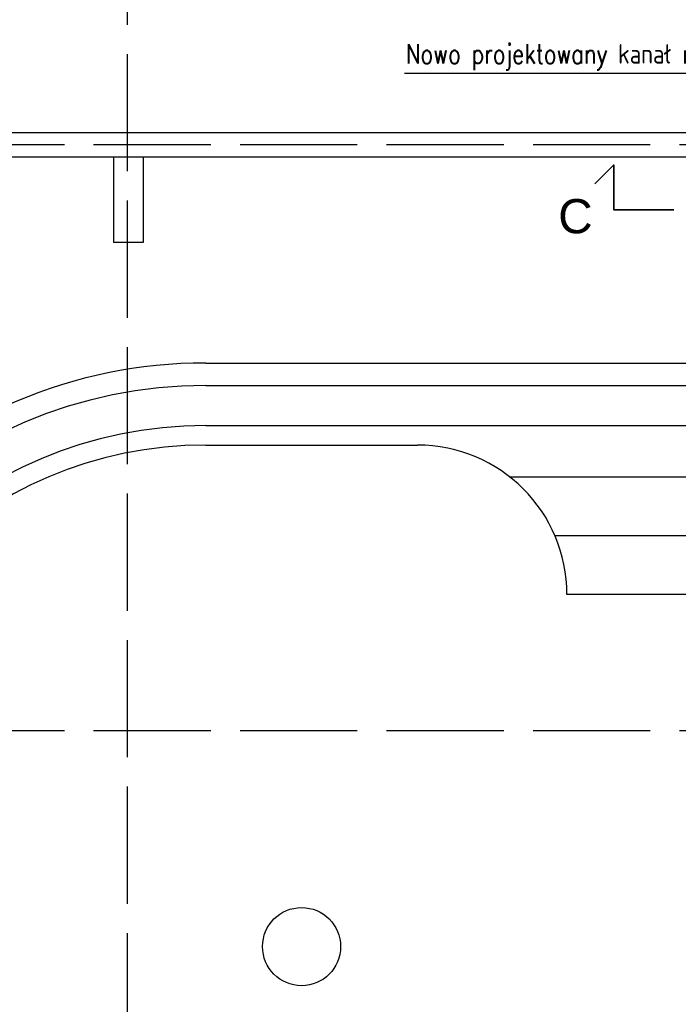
# Model space of a CAD drawing. Header units: millimetres. Extents: x -56303 to -45239, y -20463 to -4540.
# Tile 182 of 256: x -52933 to -52258, y -12458 to -11449. Entities that reach past the tile are written whole.
import ezdxf

# ---------------------------------------------------------------- set-up
doc = ezdxf.new("R2010")
doc.units = ezdxf.units.MM
doc.linetypes.add('ACAD_ISO02W100', pattern=[15, 12, -3])
doc.layers.add('_HVAC_opis', color=3, linetype='Continuous')
doc.layers.add('_HVAC_podkład', color=8, linetype='Continuous')
doc.layers.add('_HVAC_przekroje', color=170, linetype='Continuous', lineweight=35)
doc.styles.add('DACH_SZACHTY_20_05_2011_JM_xref_CAD$0$OPIS1', font='ROMANS.SHX', dxfattribs={"width": 0.9})
doc.styles.get("Standard").update_dxf_attribs({"font": 'arial.ttf'})

msp = doc.modelspace()

# ---------------------------------------------------------------- linework, layer by layer
at = {"layer": '_HVAC_opis'}
msp.add_line((-52538.83, -11504.23), (-52092.17, -11504.23), dxfattribs=at)
at = {"layer": '_HVAC_podkład', "linetype": 'ACAD_ISO02W100', "ltscale": 10}
for p, q in [((-52822.44, -14304.55), (-52822.44, -9928.09)), ((-49287.21, -11577.36), (-53857.52, -11577.36)), ((-49287.21, -12177.36), (-53857.52, -12177.36))]:
    msp.add_line(p, q, dxfattribs=at)
at = {"layer": '_HVAC_podkład'}
for p, q in [((-52742.44, -11800.86), (-50662.44, -11800.86)), ((-52742.44, -11823.86), (-50662.44, -11823.86)), ((-52742.44, -11864.86), (-50662.44, -11864.86)), ((-52742.44, -11884.86), (-52525.44, -11884.86)), ((-52219.44, -11917.86), (-52430.53, -11917.86)), ((-52219.44, -11977.86), (-52384.7, -11977.86)), ((-52219.44, -12037.86), (-52372.44, -12037.86))]:
    msp.add_line(p, q, dxfattribs=at)
for points in [[(-53403.44, -10579.36), (-53403.44, -11564.86), (-50408.44, -11564.86)], [(-53403.44, -11589.86), (-50438.44, -11589.86)]]:
    msp.add_lwpolyline(points, dxfattribs=at)
msp.add_lwpolyline([(-52836.44, -11589.86), (-52806.44, -11589.86), (-52806.44, -11677.36), (-52836.44, -11677.36)], close=True, dxfattribs=at)
msp.add_circle((-52644.22, -12398.45), 40, dxfattribs=at)
for centre, radius, start, end in [((-52742.44, -12297.86), 497, 90, 180), ((-52742.44, -12297.86), 474, 90, 180), ((-52742.44, -12297.86), 433, 90, 180), ((-52742.44, -12297.86), 413, 90, 180), ((-52525.44, -12037.86), 153, 0, 90)]:
    msp.add_arc(centre, radius, start, end, dxfattribs=at)
at = {"layer": '_HVAC_przekroje'}
msp.add_lwpolyline([(-52262.95, -11643.99), (-52324.51, -11643.99), (-52324.51, -11598.01), (-52343.79, -11617.28)], dxfattribs=at)

# ---------------------------------------------------------------- texts
at = {"layer": '_HVAC_opis', "style": 'DACH_SZACHTY_20_05_2011_JM_xref_CAD$0$OPIS1', "width": 0.8}
msp.add_text('Nowo projektowany kanał nawiewny', height=20, rotation=0.00025, dxfattribs=at).set_placement((-52537.48, -11494.33))
at = {"layer": '_HVAC_przekroje', "insert": (-52381.44, -11633.03), "char_height": 35, "width": 179.2596, "attachment_point": 1}
msp.add_mtext('C', dxfattribs=at)

doc.saveas('drawing.dxf')
